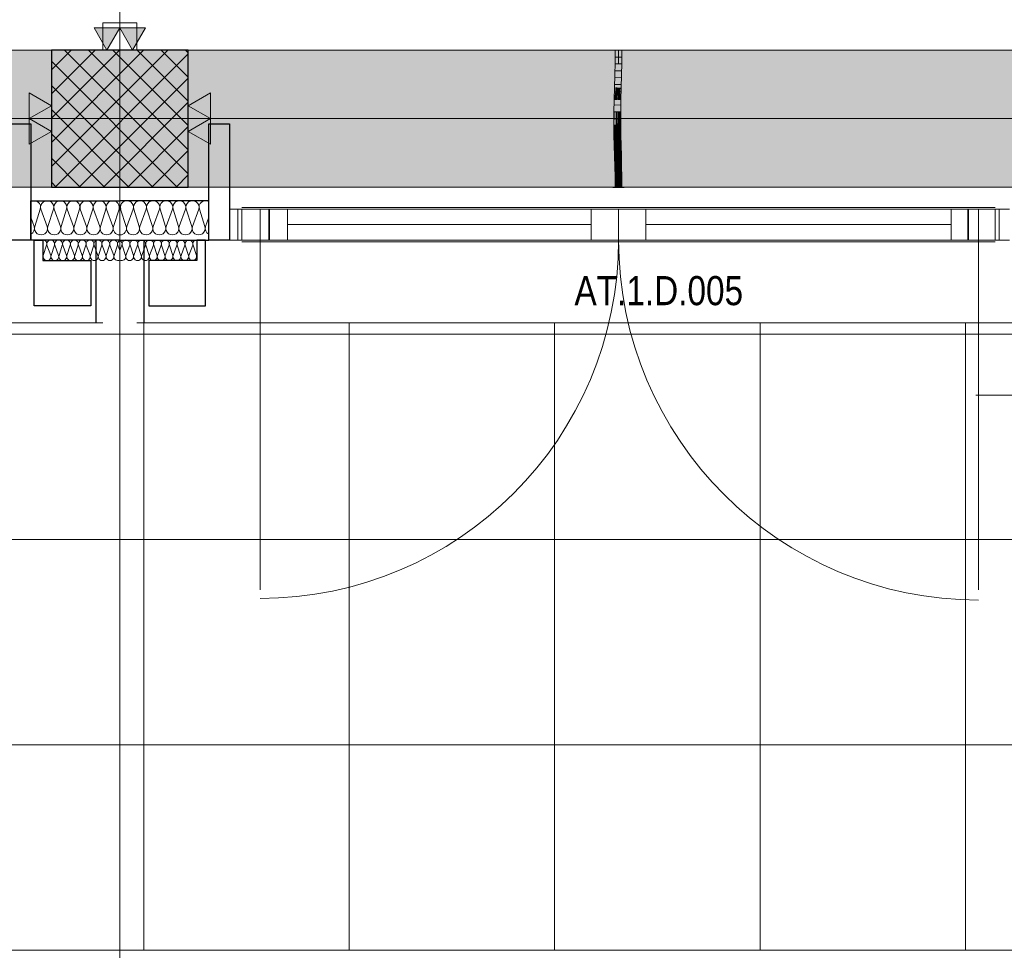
# Model space of a CAD drawing. Extents: x -420 to 300, y 62 to 1162.
# Tile 13 of 130: x -156 to -99, y 336 to 390. Entities that reach past the tile are written whole.
import ezdxf
from ezdxf.lldxf.tags import DXFTag

# ---------------------------------------------------------------- set-up
doc = ezdxf.new("R2010")
doc.units = 0
doc.layers.get('0').update_dxf_attribs({"lineweight": 35})
for name, color, linetype, lineweight, true_color in [('30 -33 Aussenwände- 3 Aussenstützen', 7, 'Continuous', 50, 0x0000dd), ('30 -33 Aussenwände- 7 Fassade_ Elemente', 7, 'Continuous', 9, 0x00aacc), ('30 -35 Decken- 1 Konstruktion-Träger- Stahlbeton', 7, 'grob-A06G9F4K8I', 13, 0x33aa00), ('30 -38 konstruktive Einbauten-Mobile Trennwand', 7, 'Continuous', 9, 0x944cff), ('70 -72 Beschriftung- 1 Beschriftung allgemein', 7, 'Continuous', 9, 0xff6633), ('70 -72 Beschriftung- 2 Beschriftung Bauteile', 7, 'Continuous', 9, 0x9999ff), ('E_Leerrohr 20', 7, 'Continuous', 13, 0xcc0099), ('E_Leerrohr 20-Shading', 7, 'Continuous', 13, 0xcc0099)]:
    doc.layers.add(name, color=color, linetype=linetype, lineweight=lineweight, true_color=true_color)
for name, color, linetype, lineweight in [('60- 61 allgemeine Ausstattung- 4 Terrassen', 7, 'Continuous', 9), ('70 -71 Achsen- 1 Gebäudeachsen', 7, 'STRICHPUNKT2-A06G9F4J8I', 18), ('Keine-1', 7, 'Continuous', 15)]:
    doc.layers.add(name, color=color, linetype=linetype, lineweight=lineweight)
doc.layers.add('iwb_Schraffur_Unterzug', color=7, linetype='Continuous', lineweight=5, true_color=0xffffcc, plot=False)
doc.styles.get("Standard").update_dxf_attribs({"font": 'ARIALN.TTF'})
tags = doc.linetypes.add('grob-A06G9F4K8I', pattern=[14, 3, -8, 3]).pattern_tags.tags
tags[8:9] = [DXFTag(74, 4), DXFTag(75, 0), DXFTag(340, '0'), DXFTag(46, 0.0), DXFTag(50, 0.0), DXFTag(44, 0.0), DXFTag(45, 0.0)]
tags[6:7] = [DXFTag(74, 4), DXFTag(75, 0), DXFTag(340, '0'), DXFTag(46, 0.0), DXFTag(50, 0.0), DXFTag(44, 0.0), DXFTag(45, 0.0)]
tags[4:5] = [DXFTag(74, 4), DXFTag(75, 0), DXFTag(340, '0'), DXFTag(46, 0.0), DXFTag(50, 0.0), DXFTag(44, 0.0), DXFTag(45, 0.0)]
tags = doc.linetypes.add('STRICHPUNKT2', pattern=[12.7, 6.35, -3.175, 0, -3.175]).pattern_tags.tags
tags[10:11] = [DXFTag(74, 4), DXFTag(75, 0), DXFTag(340, '0'), DXFTag(46, 0.0), DXFTag(50, 0.0), DXFTag(44, 0.0), DXFTag(45, 0.0)]
tags[8:9] = [DXFTag(74, 4), DXFTag(75, 0), DXFTag(340, '0'), DXFTag(46, 0.0), DXFTag(50, 0.0), DXFTag(44, 0.0), DXFTag(45, 0.0)]
tags[6:7] = [DXFTag(74, 4), DXFTag(75, 0), DXFTag(340, '0'), DXFTag(46, 0.0), DXFTag(50, 0.0), DXFTag(44, 0.0), DXFTag(45, 0.0)]
tags[4:5] = [DXFTag(74, 4), DXFTag(75, 0), DXFTag(340, '0'), DXFTag(46, 0.0), DXFTag(50, 0.0), DXFTag(44, 0.0), DXFTag(45, 0.0)]
tags = doc.linetypes.add('STRICHPUNKT2-A06G9F4J8I', pattern=[12.7, 6.35, -3.175, 0, -3.175]).pattern_tags.tags
tags[10:11] = [DXFTag(74, 4), DXFTag(75, 0), DXFTag(340, '0'), DXFTag(46, 0.0), DXFTag(50, 0.0), DXFTag(44, 0.0), DXFTag(45, 0.0)]
tags[8:9] = [DXFTag(74, 4), DXFTag(75, 0), DXFTag(340, '0'), DXFTag(46, 0.0), DXFTag(50, 0.0), DXFTag(44, 0.0), DXFTag(45, 0.0)]
tags[6:7] = [DXFTag(74, 4), DXFTag(75, 0), DXFTag(340, '0'), DXFTag(46, 0.0), DXFTag(50, 0.0), DXFTag(44, 0.0), DXFTag(45, 0.0)]
tags[4:5] = [DXFTag(74, 4), DXFTag(75, 0), DXFTag(340, '0'), DXFTag(46, 0.0), DXFTag(50, 0.0), DXFTag(44, 0.0), DXFTag(45, 0.0)]

# ---------------------------------------------------------------- blocks, each defined once
blk = doc.blocks.new('Shading-A06G9EZN8I', base_point=(-121.025, 385.538))
at = {"layer": 'E_Leerrohr 20-Shading', "color": 223, "true_color": 0xc67fb4}
for points in [[(-121.306, 388.441), (-121.364, 388.441), (-121.312, 387.719), (-121.371, 387.72)], [(-121.009, 388.441), (-121.023, 388.441), (-121.017, 387.714), (-121.029, 387.714)], [(-120.975, 387.714), (-120.964, 388.441), (-121.017, 387.714), (-121.009, 388.441)], [(-120.971, 387.714), (-120.964, 388.441), (-120.975, 387.714)], [(-121.312, 387.719), (-121.371, 387.72), (-121.329, 386.995), (-121.386, 386.997)], [(-121.327, 386.995), (-121.312, 387.719), (-121.329, 386.995)], [(-121.017, 387.714), (-121.029, 387.714), (-121.037, 386.988), (-121.045, 386.988)], [(-121.037, 386.988), (-121.021, 386.988), (-121.017, 387.714), (-120.999, 387.714)], [(-121.021, 386.988), (-121.001, 386.987), (-120.999, 387.714), (-120.975, 387.714)], [(-120.986, 386.987), (-120.971, 387.714), (-121.001, 386.987), (-120.975, 387.714)], [(-121.329, 386.995), (-121.386, 386.997), (-121.352, 386.271), (-121.406, 386.272)], [(-121.352, 386.271), (-121.348, 386.271), (-121.329, 386.995), (-121.327, 386.995)], [(-121.348, 386.271), (-121.347, 386.271), (-121.327, 386.995)], [(-121.037, 386.988), (-121.045, 386.988), (-121.062, 386.263), (-121.064, 386.263)], [(-121.037, 386.988), (-121.062, 386.263), (-121.036, 386.988), (-121.059, 386.263)], [(-121.059, 386.263), (-121.048, 386.263), (-121.036, 386.988), (-121.021, 386.988)], [(-121.048, 386.263), (-121.035, 386.262), (-121.021, 386.988), (-121.001, 386.987)], [(-121.006, 386.262), (-120.986, 386.987), (-121.035, 386.262), (-121.001, 386.987)], [(-121.425, 385.547), (-121.36, 385.996), (-121.406, 386.272), (-121.352, 386.271)], [(-121.375, 385.546), (-121.37, 385.676), (-121.425, 385.547), (-121.36, 385.996)], [(-121.366, 385.545), (-121.353, 386.045), (-121.375, 385.546)], [(-121.36, 385.996), (-121.37, 385.676), (-121.354, 386.035), (-121.356, 385.981)], [(-121.352, 386.271), (-121.36, 385.996), (-121.348, 386.271), (-121.354, 386.035)], [(-121.356, 385.981), (-121.353, 386.045), (-121.354, 386.035)], [(-121.354, 386.035), (-121.353, 386.045), (-121.348, 386.271), (-121.347, 386.271)], [(-121.071, 386.001), (-121.083, 385.539), (-121.07, 385.892), (-121.081, 385.539)], [(-121.062, 386.263), (-121.071, 386.001), (-121.059, 386.263), (-121.07, 385.892)], [(-121.062, 386.263), (-121.064, 386.263), (-121.071, 386.001)], [(-121.07, 385.892), (-121.069, 385.696), (-121.059, 386.263), (-121.048, 386.263)], [(-121.069, 385.696), (-121.067, 385.539), (-121.048, 386.263), (-121.035, 386.262)], [(-121.025, 385.538), (-121.006, 386.262), (-121.067, 385.539), (-121.035, 386.262)], [(-121.375, 385.546), (-121.425, 385.547), (-121.399, 384.819), (-121.438, 384.82)], [(-121.38, 384.819), (-121.366, 385.545), (-121.399, 384.819), (-121.375, 385.546)], [(-121.094, 384.816), (-121.074, 385.539), (-121.097, 384.816), (-121.081, 385.539)], [(-121.081, 385.539), (-121.083, 385.539), (-121.097, 384.816)], [(-121.091, 384.816), (-121.067, 385.539), (-121.094, 384.816), (-121.074, 385.539)], [(-121.089, 384.816), (-121.067, 385.539), (-121.08, 385.144)], [(-121.089, 384.816), (-121.038, 384.815), (-121.067, 385.539), (-121.025, 385.538)], [(-121.081, 385.539), (-121.074, 385.539), (-121.07, 385.892), (-121.069, 385.696)], [(-121.074, 385.539), (-121.067, 385.539), (-121.069, 385.696)], [(-121.401, 384.458), (-121.399, 384.819), (-121.44, 384.459), (-121.438, 384.82)], [(-121.383, 384.092), (-121.38, 384.819), (-121.404, 384.092), (-121.399, 384.819)], [(-121.093, 384.453), (-121.091, 384.816), (-121.098, 384.453), (-121.094, 384.816)], [(-121.098, 384.453), (-121.094, 384.816), (-121.098, 384.453), (-121.097, 384.816)], [(-121.093, 384.453), (-121.04, 384.452), (-121.089, 384.816), (-121.038, 384.815)], [(-121.093, 384.453), (-121.089, 384.816), (-121.093, 384.526)], [(-121.089, 384.816), (-121.091, 384.816), (-121.093, 384.526)], [(-121.091, 384.816), (-121.089, 384.816), (-121.08, 385.144)], [(-121.404, 384.092), (-121.401, 384.458), (-121.441, 384.092), (-121.44, 384.459)], [(-121.1, 384.093), (-121.098, 384.093), (-121.099, 384.29), (-121.097, 384.153)], [(-121.098, 384.453), (-121.099, 384.29), (-121.093, 384.453), (-121.097, 384.153)], [(-121.099, 384.29), (-121.098, 384.453), (-121.098, 384.453)], [(-121.096, 384.093), (-121.041, 384.093), (-121.093, 384.453), (-121.04, 384.452)], [(-121.404, 384.092), (-121.441, 384.092), (-121.391, 383.481), (-121.434, 383.48)], [(-121.375, 383.482), (-121.383, 384.092), (-121.391, 383.481), (-121.404, 384.092)], [(-121.098, 384.093), (-121.096, 384.093), (-121.097, 384.153)], [(-121.083, 383.487), (-121.096, 384.093), (-121.092, 383.487), (-121.098, 384.093)], [(-121.034, 383.488), (-121.041, 384.093), (-121.083, 383.487), (-121.096, 384.093)], [(-121.391, 383.481), (-121.434, 383.48), (-121.365, 382.872), (-121.419, 382.87)], [(-121.36, 382.872), (-121.375, 383.482), (-121.365, 382.872), (-121.391, 383.481)], [(-121.083, 383.487), (-121.092, 383.487), (-121.057, 382.88), (-121.077, 382.88)], [(-121.019, 382.881), (-121.034, 383.488), (-121.057, 382.88), (-121.083, 383.487)], [(-121.419, 382.87), (-121.397, 382.703), (-121.365, 382.872), (-121.357, 382.703)], [(-121.397, 382.703), (-121.419, 382.87), (-121.414, 382.702)], [(-121.4, 382.261), (-121.342, 382.263), (-121.414, 382.702), (-121.397, 382.703)], [(-121.397, 382.703), (-121.342, 382.263), (-121.357, 382.703), (-121.353, 382.633)], [(-121.353, 382.633), (-121.36, 382.872), (-121.365, 382.872)], [(-121.048, 382.705), (-121.057, 382.88), (-121.072, 382.705), (-121.077, 382.88)], [(-121.026, 382.272), (-121.048, 382.705), (-121.059, 382.271), (-121.072, 382.705)], [(-121.014, 382.706), (-121.019, 382.881), (-121.048, 382.705), (-121.057, 382.88)], [(-121.026, 382.272), (-121.001, 382.273), (-121.048, 382.705), (-121.014, 382.706)], [(-121.342, 382.263), (-121.4, 382.261), (-121.324, 381.655), (-121.383, 381.654)], [(-121.026, 382.272), (-121.059, 382.271), (-120.996, 381.663), (-121.042, 381.662)], [(-120.983, 381.664), (-121.001, 382.273), (-120.996, 381.663), (-121.026, 382.272)], [(-121.324, 381.655), (-121.383, 381.654), (-121.312, 381.048), (-121.37, 381.047)], [(-121.311, 381.048), (-121.324, 381.655), (-121.312, 381.048), (-121.324, 381.655)], [(-120.996, 381.663), (-121.042, 381.662), (-120.973, 381.053), (-121.028, 381.052)], [(-120.97, 381.053), (-120.983, 381.664), (-120.973, 381.053), (-120.996, 381.663)], [(-121.312, 381.048), (-121.37, 381.047), (-121.31, 380.441), (-121.364, 380.441)], [(-121.306, 380.441), (-121.311, 381.048), (-121.31, 380.441), (-121.312, 381.048)], [(-120.964, 380.441), (-120.973, 381.053), (-121.023, 380.441), (-121.028, 381.052)], [(-120.964, 380.441), (-120.97, 381.053), (-120.973, 381.053)]]:
    blk.add_solid(points, dxfattribs=at)
at = {"layer": 'E_Leerrohr 20-Shading', "color": 231, "true_color": 0xe17fc9}
for points in [[(-121.199, 388.441), (-121.306, 388.441), (-121.199, 387.717), (-121.312, 387.719)], [(-121.171, 387.717), (-121.164, 388.441), (-121.199, 387.717), (-121.199, 388.441)], [(-121.164, 388.441), (-121.171, 387.717), (-121.166, 387.716)], [(-121.166, 387.716), (-121.16, 387.716), (-121.164, 388.441)], [(-121.16, 387.716), (-121.029, 387.714), (-121.164, 388.441), (-121.023, 388.441)], [(-121.267, 387.718), (-121.312, 387.719), (-121.264, 386.994), (-121.327, 386.995)], [(-121.204, 386.992), (-121.199, 387.717), (-121.264, 386.994), (-121.267, 387.718)], [(-121.186, 386.992), (-121.171, 387.717), (-121.204, 386.992), (-121.199, 387.717)], [(-121.166, 387.716), (-121.171, 387.717), (-121.171, 386.991), (-121.186, 386.992)], [(-121.171, 386.991), (-121.149, 386.991), (-121.166, 387.716), (-121.16, 387.716)], [(-121.149, 386.991), (-121.045, 386.988), (-121.16, 387.716), (-121.029, 387.714)], [(-121.264, 386.994), (-121.327, 386.995), (-121.263, 386.268), (-121.347, 386.271)], [(-121.263, 386.268), (-121.219, 386.267), (-121.264, 386.994), (-121.207, 386.992)], [(-121.219, 386.267), (-121.21, 386.267), (-121.207, 386.992), (-121.204, 386.992)], [(-121.206, 386.267), (-121.186, 386.992), (-121.21, 386.267), (-121.204, 386.992)], [(-121.171, 386.991), (-121.186, 386.992), (-121.176, 386.266), (-121.206, 386.267)], [(-121.176, 386.266), (-121.135, 386.265), (-121.171, 386.991), (-121.149, 386.991)], [(-121.135, 386.265), (-121.064, 386.263), (-121.149, 386.991), (-121.045, 386.988)], [(-121.353, 386.045), (-121.366, 385.545), (-121.344, 385.545)], [(-121.347, 386.271), (-121.353, 386.045), (-121.263, 386.268), (-121.263, 386.186)], [(-121.263, 386.186), (-121.353, 386.045), (-121.262, 385.687)], [(-121.344, 385.545), (-121.261, 385.543), (-121.353, 386.045), (-121.262, 385.687)], [(-121.263, 386.268), (-121.263, 386.186), (-121.219, 386.267), (-121.219, 386.253)], [(-121.219, 386.253), (-121.263, 386.186), (-121.23, 385.561), (-121.262, 385.687)], [(-121.225, 385.542), (-121.21, 386.267), (-121.23, 385.561), (-121.219, 386.253)], [(-121.21, 386.267), (-121.225, 385.542), (-121.213, 386.003)], [(-121.213, 386.003), (-121.225, 385.542), (-121.21, 386.003), (-121.221, 385.542)], [(-121.221, 385.542), (-121.207, 385.542), (-121.21, 386.003), (-121.199, 386.003)], [(-121.219, 386.253), (-121.21, 386.267), (-121.219, 386.267)], [(-121.213, 386.003), (-121.206, 386.267), (-121.21, 386.267)], [(-121.179, 386.002), (-121.176, 386.266), (-121.213, 386.003), (-121.206, 386.267)], [(-121.207, 385.542), (-121.182, 385.541), (-121.199, 386.003), (-121.179, 386.002)], [(-121.179, 386.002), (-121.182, 385.541), (-121.13, 386.002), (-121.122, 385.54)], [(-121.176, 386.266), (-121.179, 386.002), (-121.135, 386.265), (-121.13, 386.002)], [(-121.135, 386.265), (-121.13, 386.002), (-121.064, 386.263), (-121.071, 386.001)], [(-121.13, 386.002), (-121.122, 385.54), (-121.071, 386.001), (-121.083, 385.539)], [(-121.344, 385.545), (-121.366, 385.545), (-121.334, 384.818), (-121.38, 384.819)], [(-121.334, 384.818), (-121.257, 384.818), (-121.344, 385.545), (-121.261, 385.543)], [(-121.262, 385.687), (-121.261, 385.543), (-121.23, 385.561), (-121.23, 385.542)], [(-121.261, 385.543), (-121.257, 384.818), (-121.23, 385.542), (-121.238, 384.817)], [(-121.238, 384.817), (-121.225, 385.542), (-121.23, 385.542)], [(-121.221, 385.542), (-121.225, 385.542), (-121.235, 384.817), (-121.238, 384.817)], [(-121.217, 384.817), (-121.207, 385.542), (-121.235, 384.817), (-121.221, 385.542)], [(-121.23, 385.542), (-121.225, 385.542), (-121.23, 385.561)], [(-121.186, 384.817), (-121.182, 385.541), (-121.217, 384.817), (-121.207, 385.542)], [(-121.186, 384.817), (-121.112, 384.816), (-121.182, 385.541), (-121.122, 385.54)], [(-121.122, 385.54), (-121.112, 384.816), (-121.084, 385.539), (-121.105, 384.816)], [(-121.105, 384.816), (-121.097, 384.816), (-121.084, 385.539), (-121.083, 385.539)], [(-121.334, 384.818), (-121.38, 384.819), (-121.332, 384.092), (-121.383, 384.092)], [(-121.334, 384.818), (-121.333, 384.457), (-121.257, 384.818), (-121.253, 384.456)], [(-121.257, 384.818), (-121.253, 384.456), (-121.238, 384.817), (-121.24, 384.456)], [(-121.222, 384.093), (-121.217, 384.817), (-121.24, 384.456), (-121.235, 384.817)], [(-121.235, 384.817), (-121.238, 384.817), (-121.24, 384.456)], [(-121.187, 384.29), (-121.186, 384.817), (-121.22, 384.289), (-121.217, 384.817)], [(-121.186, 384.817), (-121.187, 384.29), (-121.112, 384.816), (-121.111, 384.29)], [(-121.097, 384.816), (-121.112, 384.816), (-121.102, 384.29), (-121.111, 384.29)], [(-121.097, 384.816), (-121.102, 384.29), (-121.098, 384.453)], [(-121.333, 384.457), (-121.332, 384.092), (-121.253, 384.456), (-121.248, 384.093)], [(-121.249, 384.456), (-121.253, 384.456), (-121.245, 384.093), (-121.248, 384.093)], [(-121.24, 384.456), (-121.249, 384.456), (-121.241, 384.093), (-121.245, 384.093)], [(-121.222, 384.093), (-121.24, 384.456), (-121.241, 384.093)], [(-121.222, 384.093), (-121.187, 384.093), (-121.22, 384.289), (-121.187, 384.29)], [(-121.111, 384.29), (-121.187, 384.29), (-121.113, 384.093), (-121.187, 384.093)], [(-121.111, 384.29), (-121.113, 384.093), (-121.11, 384.197)], [(-121.102, 384.29), (-121.111, 384.29), (-121.107, 384.093), (-121.11, 384.093)], [(-121.099, 384.29), (-121.102, 384.29), (-121.1, 384.093), (-121.107, 384.093)], [(-121.102, 384.29), (-121.099, 384.29), (-121.098, 384.453)], [(-121.332, 384.092), (-121.383, 384.092), (-121.337, 383.482), (-121.375, 383.482)], [(-121.337, 383.482), (-121.235, 383.484), (-121.332, 384.092), (-121.248, 384.093)], [(-121.248, 384.093), (-121.235, 383.484), (-121.245, 384.093), (-121.234, 383.484)], [(-121.234, 383.484), (-121.241, 384.093), (-121.245, 384.093)], [(-121.222, 384.093), (-121.241, 384.093), (-121.22, 383.484), (-121.234, 383.484)], [(-121.185, 383.485), (-121.187, 384.093), (-121.22, 383.484), (-121.222, 384.093)], [(-121.113, 384.093), (-121.187, 384.093), (-121.116, 383.965)], [(-121.116, 383.965), (-121.187, 384.093), (-121.128, 383.486), (-121.185, 383.485)], [(-121.111, 383.957), (-121.116, 383.965), (-121.124, 383.486), (-121.128, 383.486)], [(-121.124, 383.486), (-121.115, 383.486), (-121.111, 383.957)], [(-121.11, 384.093), (-121.113, 384.093), (-121.111, 383.957), (-121.116, 383.965)], [(-121.1, 384.093), (-121.111, 383.957), (-121.105, 383.487), (-121.115, 383.486)], [(-121.113, 384.093), (-121.11, 384.093), (-121.11, 384.197)], [(-121.11, 384.093), (-121.111, 383.957), (-121.107, 384.093)], [(-121.111, 383.957), (-121.1, 384.093), (-121.107, 384.093)], [(-121.1, 384.093), (-121.105, 383.487), (-121.092, 383.487)], [(-121.337, 383.482), (-121.375, 383.482), (-121.348, 382.872), (-121.36, 382.872)], [(-121.348, 382.872), (-121.219, 382.876), (-121.337, 383.482), (-121.235, 383.484)], [(-121.219, 382.876), (-121.234, 383.484), (-121.235, 383.484)], [(-121.22, 383.484), (-121.234, 383.484), (-121.215, 382.876), (-121.219, 382.876)], [(-121.18, 382.877), (-121.185, 383.485), (-121.215, 382.876), (-121.22, 383.484)], [(-121.185, 383.485), (-121.18, 382.877), (-121.124, 383.486), (-121.143, 382.878)], [(-121.143, 382.878), (-121.126, 382.878), (-121.124, 383.486), (-121.115, 383.486)], [(-121.126, 382.878), (-121.077, 382.88), (-121.115, 383.486), (-121.092, 383.487)], [(-121.348, 382.872), (-121.36, 382.872), (-121.353, 382.633)], [(-121.353, 382.633), (-121.201, 382.267), (-121.352, 382.703), (-121.214, 382.705)], [(-121.201, 382.267), (-121.353, 382.633), (-121.342, 382.263)], [(-121.214, 382.705), (-121.219, 382.876), (-121.352, 382.703), (-121.348, 382.872)], [(-121.215, 382.876), (-121.219, 382.876), (-121.214, 382.705)], [(-121.175, 382.268), (-121.18, 382.877), (-121.214, 382.705), (-121.215, 382.876)], [(-121.175, 382.268), (-121.214, 382.705), (-121.201, 382.267)], [(-121.18, 382.877), (-121.175, 382.268), (-121.143, 382.878), (-121.163, 382.268)], [(-121.163, 382.268), (-121.139, 382.269), (-121.143, 382.878), (-121.126, 382.878)], [(-121.126, 382.878), (-121.139, 382.269), (-121.072, 382.705), (-121.079, 382.271)], [(-121.126, 382.878), (-121.072, 382.705), (-121.077, 382.88)], [(-121.079, 382.271), (-121.059, 382.271), (-121.072, 382.705)], [(-121.201, 382.267), (-121.342, 382.263), (-121.183, 381.659), (-121.324, 381.655)], [(-121.175, 382.268), (-121.201, 382.267), (-121.17, 381.659), (-121.183, 381.659)], [(-121.175, 382.268), (-121.172, 381.957), (-121.163, 382.268)], [(-121.172, 381.957), (-121.139, 382.269), (-121.163, 382.268)], [(-121.172, 381.957), (-121.17, 381.659), (-121.139, 382.269), (-121.151, 381.659)], [(-121.139, 382.269), (-121.151, 381.659), (-121.079, 382.271), (-121.089, 381.661)], [(-121.089, 381.661), (-121.042, 381.662), (-121.079, 382.271), (-121.059, 382.271)], [(-121.315, 381.655), (-121.324, 381.655), (-121.311, 381.048)], [(-121.17, 381.05), (-121.183, 381.659), (-121.311, 381.048), (-121.315, 381.655)], [(-121.17, 381.659), (-121.183, 381.659), (-121.166, 381.05), (-121.17, 381.05)], [(-121.166, 381.05), (-121.161, 381.05), (-121.17, 381.659), (-121.151, 381.659)], [(-121.151, 381.659), (-121.161, 381.05), (-121.089, 381.661), (-121.098, 381.051)], [(-121.098, 381.051), (-121.028, 381.052), (-121.089, 381.661), (-121.042, 381.662)], [(-121.17, 381.05), (-121.311, 381.048), (-121.164, 380.441), (-121.306, 380.441)], [(-121.166, 381.05), (-121.17, 381.05), (-121.164, 380.441)], [(-121.164, 380.441), (-121.161, 381.05), (-121.166, 381.05)], [(-121.164, 380.441), (-121.023, 380.441), (-121.161, 381.05), (-121.028, 381.052)]]:
    blk.add_solid(points, dxfattribs=at)
blk = doc.blocks.new('Shading-A06G9EZV8I', base_point=(-120.964, 381.229))
at = {"layer": 'E_Leerrohr 20-Shading', "color": 213, "true_color": 0xd67fc0}
for points in [[(-121.164, 381.229), (-121.364, 381.229), (-121.164, 380.441), (-121.364, 380.441)], [(-120.964, 381.229), (-121.164, 381.229), (-120.964, 380.441), (-121.164, 380.441)], [(-121.164, 380.441), (-121.494, 380.441), (-121.164, 380.429), (-121.494, 380.429)], [(-120.834, 380.441), (-121.164, 380.441), (-120.834, 380.429), (-121.164, 380.429)]]:
    blk.add_solid(points, dxfattribs=at)
blk = doc.blocks.new('Shading-A06G9EZX8I', base_point=(-121.164, 387.653))
at = {"layer": 'E_Leerrohr 20-Shading', "color": 213, "true_color": 0xd67fc0}
for points in [[(-121.494, 388.441), (-121.164, 388.441), (-121.494, 388.453), (-121.164, 388.453)], [(-121.364, 387.653), (-121.164, 387.653), (-121.364, 388.441), (-121.164, 388.441)], [(-121.164, 388.441), (-120.834, 388.441), (-121.164, 388.453), (-120.834, 388.453)], [(-121.164, 387.653), (-120.964, 387.653), (-121.164, 388.441), (-120.964, 388.441)]]:
    blk.add_solid(points, dxfattribs=at)
blk = doc.blocks.new('Referenz-A06G9F4L8I')
at = {"layer": '30 -33 Aussenwände- 3 Aussenstützen', "color": 0, "lineweight": 9}
for p, q in [((-154.298, 387.306), (-153.15, 388.453)), ((-154.298, 385.892), (-151.736, 388.453)), ((-154.298, 384.478), (-150.322, 388.453)), ((-154.298, 383.063), (-148.908, 388.453)), ((-154.298, 381.649), (-147.493, 388.453)), ((-154.079, 380.453), (-146.298, 388.235)), ((-153.534, 388.453), (-146.298, 381.217)), ((-152.12, 388.453), (-146.298, 382.631)), ((-150.705, 388.453), (-146.298, 384.046)), ((-149.291, 388.453), (-146.298, 385.46)), ((-147.877, 388.453), (-146.298, 386.874)), ((-146.463, 388.453), (-146.298, 388.288)), ((-154.298, 387.803), (-146.948, 380.453)), ((-152.665, 380.453), (-146.298, 386.821)), ((-154.298, 386.389), (-148.362, 380.453)), ((-151.251, 380.453), (-146.298, 385.406)), ((-150.298, 385.453), (-150.298, 383.453)), ((-154.298, 384.975), (-149.777, 380.453)), ((-151.298, 384.453), (-149.298, 384.453)), ((-149.837, 380.453), (-146.298, 383.992)), ((-154.298, 383.56), (-151.191, 380.453)), ((-148.422, 380.453), (-146.298, 382.578)), ((-154.298, 382.146), (-152.605, 380.453)), ((-147.008, 380.453), (-146.298, 381.164)), ((-154.298, 380.732), (-154.019, 380.453))]:
    blk.add_line(p, q, dxfattribs=at)
at = {"layer": '30 -33 Aussenwände- 3 Aussenstützen', "color": 0, "linetype": 'Continuous', "lineweight": -2, "ltscale": 0.25}
for p, q in [((-146.298, 388.453), (-154.298, 388.453)), ((-154.298, 388.453), (-154.298, 380.453)), ((-146.298, 380.453), (-146.298, 388.453)), ((-154.298, 380.453), (-146.298, 380.453))]:
    blk.add_line(p, q, dxfattribs=at)
at = {"layer": '30 -33 Aussenwände- 7 Fassade_ Elemente', "color": 0, "linetype": 'Continuous', "ltscale": 0.13}
for p, q in [((-150.298, 383.453), (-150.298, 385.453)), ((-151.298, 384.453), (-149.298, 384.453)), ((-155.264, 378.153), (-154.942, 379.153)), ((-154.905, 379.153), (-154.535, 378.153)), ((-154.498, 378.153), (-154.176, 379.153)), ((-154.139, 379.153), (-153.769, 378.153)), ((-153.732, 378.153), (-153.41, 379.153)), ((-153.373, 379.153), (-153.003, 378.153)), ((-152.965, 378.153), (-152.644, 379.153)), ((-152.607, 379.153), (-152.237, 378.153)), ((-152.199, 378.153), (-151.878, 379.153)), ((-151.841, 379.153), (-151.471, 378.153)), ((-151.433, 378.153), (-151.112, 379.153)), ((-151.075, 379.153), (-150.705, 378.153)), ((-150.667, 378.153), (-150.346, 379.153)), ((-149.928, 378.153), (-150.25, 379.153)), ((-149.521, 379.153), (-149.891, 378.153)), ((-149.162, 378.153), (-149.483, 379.153)), ((-148.755, 379.153), (-149.125, 378.153)), ((-148.396, 378.153), (-148.717, 379.153)), ((-147.989, 379.153), (-148.359, 378.153)), ((-147.63, 378.153), (-147.951, 379.153)), ((-147.223, 379.153), (-147.592, 378.153)), ((-146.864, 378.153), (-147.185, 379.153)), ((-146.457, 379.153), (-146.826, 378.153)), ((-146.098, 378.153), (-146.419, 379.153)), ((-145.691, 379.153), (-146.06, 378.153)), ((-145.332, 378.153), (-145.653, 379.153)), ((-143.164, 377.353), (-143.164, 379.153)), ((-143.164, 379.153), (-141.564, 379.153)), ((-141.598, 379.153), (-141.598, 377.353)), ((-121.164, 379.153), (-141.598, 379.153)), ((-141.564, 379.153), (-141.564, 377.353)), ((-121.164, 379.153), (-100.731, 379.153)), ((-121.164, 377.353), (-121.164, 379.153)), ((-100.764, 379.153), (-99.164, 379.153)), ((-100.764, 377.353), (-100.764, 379.153)), ((-100.731, 379.153), (-100.731, 377.353)), ((-99.164, 379.153), (-99.164, 377.353)), ((-155.301, 378.153), (-155.498, 378.685)), ((-145.294, 378.153), (-145.098, 378.685)), ((-141.564, 377.353), (-143.164, 377.353)), ((-141.598, 377.353), (-121.164, 377.353)), ((-100.731, 377.353), (-121.164, 377.353)), ((-99.164, 377.353), (-100.764, 377.353)), ((-154.576, 377.053), (-154.768, 376.453)), ((-154.331, 376.453), (-154.553, 377.053)), ((-154.116, 377.054), (-154.309, 376.453)), ((-153.871, 376.454), (-154.094, 377.054)), ((-153.657, 377.054), (-153.849, 376.454)), ((-153.412, 376.454), (-153.634, 377.054)), ((-153.197, 377.054), (-153.389, 376.454)), ((-152.952, 376.455), (-153.174, 377.054)), ((-152.737, 377.055), (-152.93, 376.455)), ((-152.493, 376.455), (-152.715, 377.055)), ((-152.278, 377.055), (-152.47, 376.455)), ((-152.033, 376.455), (-152.255, 377.055)), ((-151.818, 377.055), (-152.01, 376.455)), ((-151.573, 376.456), (-151.796, 377.055)), ((-151.358, 377.056), (-151.551, 376.456)), ((-151.114, 376.456), (-151.336, 377.056)), ((-150.899, 377.056), (-151.091, 376.456)), ((-150.654, 376.456), (-150.876, 377.056)), ((-150.439, 377.056), (-150.632, 376.456)), ((-150.417, 377.056), (-150.297, 376.735)), ((-150.179, 377.056), (-150.298, 376.735)), ((-150.156, 377.056), (-149.964, 376.456)), ((-149.941, 376.456), (-149.719, 377.056)), ((-149.697, 377.056), (-149.504, 376.456)), ((-149.482, 376.456), (-149.259, 377.056)), ((-149.237, 377.056), (-149.045, 376.456)), ((-149.022, 376.456), (-148.8, 377.055)), ((-148.777, 377.055), (-148.585, 376.455)), ((-148.562, 376.455), (-148.34, 377.055)), ((-148.318, 377.055), (-148.125, 376.455)), ((-148.103, 376.455), (-147.881, 377.055)), ((-147.858, 377.055), (-147.666, 376.455)), ((-147.643, 376.455), (-147.421, 377.054)), ((-147.398, 377.054), (-147.206, 376.454)), ((-147.184, 376.454), (-146.961, 377.054)), ((-146.939, 377.054), (-146.746, 376.454)), ((-146.724, 376.454), (-146.502, 377.054)), ((-146.479, 377.054), (-146.287, 376.453)), ((-146.264, 376.453), (-146.042, 377.053)), ((-146.02, 377.053), (-145.827, 376.453))]:
    blk.add_line(p, q, dxfattribs=at)
at = {"layer": '30 -33 Aussenwände- 7 Fassade_ Elemente', "color": 0, "linetype": 'Continuous', "lineweight": -2, "ltscale": 0.25}
for p, q in [((-156.698, 384.153), (-155.498, 384.153)), ((-155.498, 384.153), (-155.498, 377.353)), ((-145.098, 377.353), (-145.098, 384.153)), ((-145.098, 384.153), (-143.898, 384.153)), ((-143.898, 384.153), (-143.898, 377.353)), ((-155.498, 377.353), (-155.498, 379.654)), ((-155.498, 379.654), (-150.298, 379.654)), ((-145.098, 379.654), (-150.298, 379.654)), ((-145.098, 377.353), (-145.098, 379.654)), ((-155.498, 377.353), (-156.698, 377.353)), ((-150.298, 377.353), (-155.498, 377.353)), ((-155.298, 377.353), (-154.798, 377.353)), ((-155.298, 373.513), (-155.298, 377.353)), ((-154.798, 377.353), (-154.798, 376.153)), ((-151.698, 377.353), (-151.698, 372.513)), ((-150.298, 377.353), (-145.098, 377.353)), ((-148.898, 377.353), (-148.898, 372.513)), ((-145.298, 377.353), (-145.798, 377.353)), ((-145.798, 377.353), (-145.798, 376.153)), ((-145.298, 373.513), (-145.298, 377.353)), ((-143.898, 377.353), (-145.098, 377.353)), ((-154.798, 376.153), (-151.998, 376.153)), ((-151.998, 376.153), (-151.998, 373.513)), ((-148.598, 376.153), (-148.598, 373.513)), ((-145.798, 376.153), (-148.598, 376.153)), ((-151.998, 373.513), (-155.298, 373.513)), ((-148.598, 373.513), (-145.298, 373.513))]:
    blk.add_line(p, q, dxfattribs=at)
at = {"layer": '30 -33 Aussenwände- 7 Fassade_ Elemente', "color": 0, "linetype": 'Continuous', "lineweight": 18, "ltscale": 0.18}
for p, q in [((-143.898, 379.153), (-142.098, 379.153)), ((-143.898, 377.353), (-143.898, 379.153)), ((-143.398, 379.153), (-98.931, 379.153)), ((-143.398, 377.353), (-143.398, 379.153)), ((-142.098, 379.153), (-140.498, 379.153)), ((-142.098, 377.353), (-142.098, 379.153)), ((-140.498, 379.153), (-140.498, 377.353)), ((-122.764, 379.153), (-121.164, 379.153)), ((-122.764, 377.353), (-122.764, 379.153)), ((-121.164, 379.153), (-121.164, 377.353)), ((-121.164, 379.153), (-119.564, 379.153)), ((-119.564, 379.153), (-119.564, 377.353)), ((-101.731, 379.153), (-100.131, 379.153)), ((-101.731, 377.353), (-101.731, 379.153)), ((-100.131, 377.353), (-100.131, 379.153)), ((-100.131, 379.153), (-98.331, 379.153)), ((-98.931, 379.153), (-98.931, 377.353)), ((-140.498, 378.253), (-122.764, 378.253)), ((-101.731, 378.253), (-119.564, 378.253)), ((-142.098, 377.353), (-143.898, 377.353)), ((-98.931, 377.353), (-143.398, 377.353)), ((-140.498, 377.353), (-142.098, 377.353)), ((-121.164, 377.353), (-122.764, 377.353)), ((-119.564, 377.353), (-121.164, 377.353)), ((-100.131, 377.353), (-101.731, 377.353)), ((-98.331, 377.353), (-100.131, 377.353))]:
    blk.add_line(p, q, dxfattribs=at)
at = {"layer": '30 -33 Aussenwände- 7 Fassade_ Elemente', "color": 0, "linetype": 'grob-A06G9F4K8I', "ltscale": 0.13}
for p, q in [((-143.164, 379.253), (-99.164, 379.253)), ((-142.1, 356.92), (-142.1, 377.353)), ((-141.564, 377.353), (-121.164, 377.353)), ((-100.764, 377.353), (-121.164, 377.353)), ((-100.131, 356.92), (-100.131, 377.353)), ((-143.164, 377.253), (-99.164, 377.253)), ((-301.298, 372.513), (-151.298, 372.513)), ((-149.298, 372.513), (-63.698, 372.513))]:
    blk.add_line(p, q, dxfattribs=at)
at = {"layer": '30 -33 Aussenwände- 7 Fassade_ Elemente', "color": 0, "linetype": 'Continuous', "ltscale": 0.13}
for centre, major_axis, end_param in [((-155.307, 379.271), (0.364, -0.117), 2.405647), ((-154.54, 379.271), (0.364, -0.117), 3.765224), ((-154.54, 379.271), (0.225, 0.31), 1.255075), ((-153.774, 379.271), (0.364, -0.117), 3.765224), ((-153.774, 379.271), (0.225, 0.31), 1.255075), ((-153.008, 379.271), (0.364, -0.117), 3.765224), ((-152.242, 379.271), (0.364, -0.117), 3.765224), ((-151.476, 379.271), (0.364, -0.117), 3.765224), ((-150.71, 379.271), (0.364, -0.117), 3.765224), ((-149.885, 379.271), (0.364, -0.117), 3.765224), ((-149.119, 379.271), (0.364, -0.117), 3.765224), ((-148.353, 379.271), (0.364, -0.117), 3.765224), ((-147.587, 379.271), (0.364, -0.117), 3.765224), ((-146.821, 379.271), (0.364, -0.117), 3.765224), ((-146.821, 379.271), (0.225, 0.31), 1.255075), ((-146.055, 379.271), (0.364, -0.117), 3.765224), ((-146.055, 379.271), (0.225, 0.31), 1.255075), ((-145.289, 379.271), (0.191, 0.332), 2.405647), ((-154.54, 379.271), (-0.225, 0.31), 1.255075), ((-154.54, 379.271), (0.364, -0.117), 1.255075), ((-153.774, 379.271), (-0.225, 0.31), 1.255075), ((-153.774, 379.271), (0.364, -0.117), 1.255075), ((-146.821, 379.271), (-0.225, 0.31), 1.255075), ((-146.821, 379.271), (0.364, -0.117), 1.255075), ((-146.055, 379.271), (-0.225, 0.31), 1.255075), ((-146.055, 379.271), (0.364, -0.117), 1.255075), ((-155.665, 378.036), (0.168, -0.344), 1.428714), ((-154.899, 378.036), (-0.364, 0.117), 1.254884), ((-154.899, 378.036), (0.225, -0.31), 1.254884), ((-154.133, 378.036), (-0.364, 0.117), 1.254884), ((-154.133, 378.036), (-0.364, 0.117), 3.764652), ((-154.133, 378.036), (0.225, -0.31), 1.254884), ((-153.367, 378.036), (-0.364, 0.117), 1.254884), ((-153.367, 378.036), (-0.364, 0.117), 3.764652), ((-153.367, 378.036), (0.225, -0.31), 1.254884), ((-152.601, 378.036), (-0.364, 0.117), 3.764652), ((-151.835, 378.036), (-0.364, 0.117), 3.764652), ((-151.069, 378.036), (-0.364, 0.117), 3.764652), ((-150.303, 378.036), (-0.364, 0.117), 1.896254), ((-150.292, 378.036), (-0.005, -0.383), 1.896254), ((-149.526, 378.036), (-0.364, 0.117), 3.764652), ((-148.76, 378.036), (-0.364, 0.117), 3.764652), ((-147.994, 378.036), (-0.364, 0.117), 3.764652), ((-147.228, 378.036), (-0.364, 0.117), 3.764652), ((-147.228, 378.036), (-0.364, 0.117), 1.254884), ((-147.228, 378.036), (0.225, -0.31), 1.254884), ((-146.462, 378.036), (-0.364, 0.117), 1.254884), ((-146.462, 378.036), (-0.364, 0.117), 3.764652), ((-146.462, 378.036), (0.225, -0.31), 1.254884), ((-145.696, 378.036), (-0.364, 0.117), 1.254884), ((-145.696, 378.036), (0.225, -0.31), 1.254884), ((-144.93, 378.036), (-0.364, 0.117), 1.428714), ((-154.899, 378.036), (-0.225, -0.31), 1.254884), ((-154.795, 377.123), (0.219, -0.07), 1.896254), ((-154.335, 377.124), (0.219, -0.07), 3.764652), ((-154.133, 378.036), (-0.225, -0.31), 1.254884), ((-153.875, 377.124), (0.219, -0.07), 3.764652), ((-153.416, 377.125), (0.219, -0.07), 3.764652), ((-153.367, 378.036), (-0.225, -0.31), 1.254884), ((-152.956, 377.125), (0.219, -0.07), 3.764652), ((-152.496, 377.125), (0.219, -0.07), 3.764652), ((-152.037, 377.126), (0.219, -0.07), 3.764652), ((-151.577, 377.126), (0.219, -0.07), 3.764652), ((-151.577, 377.126), (-0.135, 0.186), 1.254884), ((-151.577, 377.126), (0.135, 0.186), 1.254884), ((-151.577, 377.126), (0.219, -0.07), 1.254884), ((-151.117, 377.126), (0.219, -0.07), 3.764652), ((-151.117, 377.126), (-0.135, 0.186), 1.254884), ((-151.117, 377.126), (0.135, 0.186), 1.254884), ((-151.117, 377.126), (0.219, -0.07), 1.254884), ((-150.658, 377.127), (-0.135, 0.186), 1.254884), ((-150.658, 377.127), (0.135, 0.186), 1.254884), ((-150.658, 377.127), (0.219, -0.07), 1.254884), ((-150.198, 377.127), (-0.1, 0.207), 1.434048), ((-150.397, 377.127), (0.219, -0.071), 1.434048), ((-149.938, 377.127), (-0.135, 0.186), 1.254884), ((-149.938, 377.127), (0.135, 0.186), 1.254884), ((-149.938, 377.127), (0.219, -0.071), 1.254884), ((-149.478, 377.126), (0.219, -0.071), 3.764652), ((-149.478, 377.126), (-0.135, 0.186), 1.254884), ((-149.478, 377.126), (0.135, 0.186), 1.254884), ((-149.478, 377.126), (0.219, -0.071), 1.254884), ((-149.018, 377.126), (0.219, -0.071), 3.764652), ((-149.018, 377.126), (-0.135, 0.186), 1.254884), ((-149.018, 377.126), (0.135, 0.186), 1.254884), ((-149.018, 377.126), (0.219, -0.071), 1.254884), ((-148.559, 377.126), (0.219, -0.071), 3.764652), ((-148.099, 377.125), (0.219, -0.071), 3.764652), ((-147.639, 377.125), (0.219, -0.071), 3.764652), ((-147.228, 378.036), (-0.225, -0.31), 1.254884), ((-147.18, 377.125), (0.219, -0.071), 3.764652), ((-146.72, 377.124), (0.219, -0.071), 3.764652), ((-146.462, 378.036), (-0.225, -0.31), 1.254884), ((-146.261, 377.124), (0.219, -0.071), 3.764652), ((-145.801, 377.123), (0.003, 0.23), 1.896254), ((-145.696, 378.036), (-0.225, -0.31), 1.254884), ((-154.55, 376.383), (-0.219, 0.07), 3.765224), ((-154.09, 376.383), (-0.219, 0.07), 3.765224), ((-153.63, 376.384), (-0.219, 0.07), 3.765224), ((-153.171, 376.384), (-0.219, 0.07), 3.765224), ((-152.711, 376.384), (-0.219, 0.07), 3.765224), ((-152.251, 376.385), (-0.219, 0.07), 3.765224), ((-151.792, 376.385), (-0.219, 0.07), 3.765224), ((-151.332, 376.385), (-0.219, 0.07), 3.765224), ((-151.332, 376.385), (-0.219, 0.07), 1.255075), ((-151.332, 376.385), (-0.135, -0.186), 1.255075), ((-151.332, 376.385), (0.135, -0.186), 1.255075), ((-150.873, 376.386), (-0.219, 0.07), 3.765224), ((-150.873, 376.386), (-0.219, 0.07), 1.255075), ((-150.873, 376.386), (-0.135, -0.186), 1.255075), ((-150.873, 376.386), (0.135, -0.186), 1.255075), ((-150.413, 376.386), (-0.219, 0.07), 2.411197), ((-150.183, 376.386), (-0.116, -0.198), 2.411197), ((-149.723, 376.386), (-0.219, 0.071), 3.765224), ((-149.723, 376.386), (-0.219, 0.071), 1.255075), ((-149.723, 376.386), (-0.135, -0.186), 1.255075), ((-149.723, 376.386), (0.135, -0.186), 1.255075), ((-149.263, 376.385), (-0.219, 0.071), 1.255075), ((-149.263, 376.385), (-0.219, 0.071), 3.765224), ((-149.263, 376.385), (-0.135, -0.186), 1.255075), ((-149.263, 376.385), (0.135, -0.186), 1.255075), ((-148.804, 376.385), (-0.219, 0.071), 3.765224), ((-148.344, 376.385), (-0.219, 0.071), 3.765224), ((-147.884, 376.384), (-0.219, 0.071), 3.765224), ((-147.425, 376.384), (-0.219, 0.071), 3.765224), ((-146.965, 376.384), (-0.219, 0.071), 3.765224), ((-146.505, 376.383), (-0.219, 0.071), 3.765224), ((-146.046, 376.383), (-0.219, 0.071), 3.765224)]:
    blk.add_ellipse(centre, major_axis=major_axis, ratio=1, start_param=0, end_param=end_param, dxfattribs=at)
at = {"layer": '30 -35 Decken- 1 Konstruktion-Träger- Stahlbeton', "color": 0}
for p, q in [((-298.298, 388.453), (-2.298, 388.453)), ((-298.298, 380.453), (-2.298, 380.453))]:
    blk.add_line(p, q, dxfattribs=at)
at = {"layer": '30 -38 konstruktive Einbauten-Mobile Trennwand', "color": 0, "linetype": 'grob-A06G9F4K8I', "ltscale": 0.13}
blk.add_line((-150.298, 543.853), (-150.298, 390.053), dxfattribs=at)
at = {"layer": '30 -38 konstruktive Einbauten-Mobile Trennwand', "color": 0, "linetype": 'Continuous', "ltscale": 0.13}
for p, q in [((-151.298, 388.453), (-151.298, 390.053)), ((-151.298, 390.053), (-149.298, 390.053)), ((-149.298, 390.053), (-149.298, 388.453)), ((-149.298, 388.453), (-151.298, 388.453))]:
    blk.add_line(p, q, dxfattribs=at)
at = {"layer": '60- 61 allgemeine Ausstattung- 4 Terrassen', "color": 0}
for p, q in [((-148.898, 335.853), (-148.898, 372.513)), ((-136.898, 335.853), (-136.898, 372.513)), ((-124.898, 335.853), (-124.898, 372.513)), ((-112.898, 335.853), (-112.898, 372.513)), ((-100.898, 335.853), (-100.898, 372.513)), ((-307.698, 371.853), (-67.443, 371.853)), ((-307.698, 359.853), (-67.443, 359.853)), ((-307.698, 347.853), (-67.443, 347.853))]:
    blk.add_line(p, q, dxfattribs=at)
at = {"layer": '60- 61 allgemeine Ausstattung- 4 Terrassen', "color": 0, "linetype": 'Continuous', "ltscale": 0.13}
blk.add_line((-67.443, 335.853), (-232.898, 335.853), dxfattribs=at)
at = {"layer": '70 -71 Achsen- 1 Gebäudeachsen', "color": 0, "linetype": 'STRICHPUNKT2-A06G9F4J8I', "ltscale": 0.18}
for p, q in [((-150.298, 1084.393), (-150.298, 84.953)), ((-387.238, 384.453), (76.501, 384.453))]:
    blk.add_line(p, q, dxfattribs=at)
at = {"layer": '70 -72 Beschriftung- 1 Beschriftung allgemein', "color": 0, "linetype": 'Continuous', "ltscale": 0.13}
blk.add_line((-53.291, 368.283), (-100.291, 368.283), dxfattribs=at)
at = {"layer": '70 -72 Beschriftung- 2 Beschriftung Bauteile', "color": 0}
for p, q in [((-151.048, 388.453), (-151.798, 389.752)), ((-151.798, 389.752), (-150.298, 389.752)), ((-150.298, 389.752), (-151.048, 388.453)), ((-149.548, 388.453), (-150.298, 389.752)), ((-150.298, 389.752), (-148.798, 389.752)), ((-148.798, 389.752), (-149.548, 388.453)), ((-155.597, 385.953), (-154.298, 385.203)), ((-155.597, 384.453), (-155.597, 385.953)), ((-146.298, 385.203), (-144.999, 385.953)), ((-144.999, 385.953), (-144.999, 384.453)), ((-154.298, 385.203), (-155.597, 384.453)), ((-144.999, 384.453), (-146.298, 385.203)), ((-155.597, 384.453), (-154.298, 383.703)), ((-155.597, 382.953), (-155.597, 384.453)), ((-146.298, 383.703), (-144.999, 384.453)), ((-144.999, 384.453), (-144.999, 382.953)), ((-154.298, 383.703), (-155.597, 382.953)), ((-144.999, 382.953), (-146.298, 383.703))]:
    blk.add_line(p, q, dxfattribs=at)
at = {"layer": '70 -72 Beschriftung- 2 Beschriftung Bauteile', "color": 0, "lineweight": 0}
for points in [[(-151.048, 388.453), (-151.798, 389.752), (-151.048, 389.752)], [(-151.048, 388.453), (-151.048, 389.752), (-150.298, 389.752)], [(-149.548, 388.453), (-150.298, 389.752), (-149.548, 389.752)], [(-149.548, 388.453), (-149.548, 389.752), (-148.798, 389.752)], [(-155.597, 384.453), (-155.597, 385.953), (-154.298, 385.203)], [(-144.999, 384.453), (-146.298, 385.203), (-144.999, 385.953)], [(-155.597, 382.953), (-155.597, 384.453), (-154.298, 383.703)], [(-144.999, 382.953), (-146.298, 383.703), (-144.999, 384.453)]]:
    blk.add_solid(points, dxfattribs=at)
at = {"layer": 'Keine-1', "color": 0, "linetype": 'grob-A06G9F4K8I', "ltscale": 0.15}
for centre, major_axis in [((-142.1, 377.353), (0, -20.935)), ((-100.131, 377.353), (-21.033, 0))]:
    blk.add_ellipse(centre, major_axis=major_axis, ratio=1, start_param=0, end_param=1.570796, dxfattribs=at)
at = {"layer": '70 -72 Beschriftung- 1 Beschriftung allgemein', "color": 0, "linetype": 'Continuous', "ltscale": 0.13, "insert": (-123.74, 375.249), "char_height": 1.7, "attachment_point": 1}
blk.add_mtext('{\\fArial Narrow;AT.1.D.005}', dxfattribs=at)
blk = doc.blocks.new('Referenz-A06G9F4N8I')
at = {"layer": 'iwb_Schraffur_Unterzug', "linetype": 'Continuous', "ltscale": 0.13}
blk.add_hatch(color=256, dxfattribs=at).paths.add_polyline_path([(-298.298, 384.453), (-298.298, 388.453), (-2.298, 388.453), (-2.298, 380.453), (-298.298, 380.453)])
blk = doc.blocks.new('Flexrohr-A06G9FC78I')
at = {"color": 0, "linetype": 'ByBlock', "lineweight": -2, "ltscale": 0.13}
for p, q in [((-121.364, 388.441), (-121.371, 387.72)), ((-121.364, 388.441), (-120.964, 388.441)), ((-120.964, 388.441), (-120.971, 387.714)), ((-121.371, 387.72), (-121.386, 386.997)), ((-121.356, 388.043), (-120.98, 388.04)), ((-120.971, 387.714), (-120.986, 386.987)), ((-121.369, 387.245), (-120.993, 387.238)), ((-121.36, 387.644), (-120.984, 387.638)), ((-121.386, 386.997), (-121.406, 386.272)), ((-121.378, 386.846), (-121.002, 386.837)), ((-120.986, 386.987), (-121.006, 386.262)), ((-121.406, 386.272), (-121.425, 385.547)), ((-121.4, 386.047), (-121.024, 386.037)), ((-121.389, 386.447), (-121.013, 386.437)), ((-121.006, 386.262), (-121.025, 385.538)), ((-121.425, 385.547), (-121.438, 384.82)), ((-121.41, 385.646), (-121.034, 385.638)), ((-121.025, 385.538), (-121.038, 384.815)), ((-121.438, 384.82), (-121.441, 384.092)), ((-121.426, 384.844), (-121.05, 384.84)), ((-121.418, 385.246), (-121.042, 385.239)), ((-121.038, 384.815), (-121.041, 384.093)), ((-121.428, 384.443), (-121.052, 384.442)), ((-121.441, 384.092), (-121.434, 383.48)), ((-121.429, 384.041), (-121.053, 384.043)), ((-121.424, 383.64), (-121.048, 383.645)), ((-121.041, 384.093), (-121.034, 383.488)), ((-121.434, 383.48), (-121.419, 382.87)), ((-121.416, 383.238), (-121.04, 383.247)), ((-121.034, 383.488), (-121.019, 382.881)), ((-121.419, 382.87), (-121.4, 382.261)), ((-121.406, 382.837), (-121.03, 382.848)), ((-121.019, 382.881), (-121.001, 382.273)), ((-121.4, 382.261), (-121.383, 381.654)), ((-121.394, 382.437), (-121.018, 382.448)), ((-121.382, 382.038), (-121.006, 382.048)), ((-121.001, 382.273), (-120.983, 381.664)), ((-121.383, 381.654), (-121.37, 381.047)), ((-121.371, 381.638), (-120.995, 381.648)), ((-120.983, 381.664), (-120.97, 381.053)), ((-121.37, 381.047), (-121.364, 380.441)), ((-121.362, 381.24), (-120.986, 381.247)), ((-121.356, 380.841), (-120.98, 380.845)), ((-120.97, 381.053), (-120.964, 380.441)), ((-121.364, 380.441), (-120.964, 380.441)), ((-121.352, 380.443), (-120.976, 380.443))]:
    blk.add_line(p, q, dxfattribs=at)
blk = doc.blocks.new('Enddeckel-A06G9FCB8I')
at = {"color": 0, "linetype": 'ByBlock', "lineweight": -2, "ltscale": 0.13}
for p, q in [((-121.364, 381.229), (-121.364, 380.441)), ((-121.247, 381.229), (-121.364, 381.229)), ((-121.082, 381.229), (-121.247, 381.229)), ((-120.964, 381.229), (-121.082, 381.229)), ((-120.964, 380.441), (-120.964, 381.229)), ((-121.494, 380.441), (-121.494, 380.429)), ((-121.301, 380.441), (-121.494, 380.441)), ((-121.301, 380.429), (-121.494, 380.429)), ((-121.247, 380.441), (-121.364, 380.441)), ((-121.028, 380.441), (-121.301, 380.441)), ((-121.028, 380.429), (-121.301, 380.429)), ((-121.082, 380.441), (-121.247, 380.441)), ((-120.964, 380.441), (-121.082, 380.441)), ((-120.834, 380.441), (-121.028, 380.441)), ((-120.834, 380.429), (-121.028, 380.429)), ((-120.834, 380.429), (-120.834, 380.441))]:
    blk.add_line(p, q, dxfattribs=at)
at = {"color": 0, "linetype": 'STRICHPUNKT2', "lineweight": 5, "ltscale": 0.13}
blk.add_line((-121.164, 380.441), (-121.164, 381.229), dxfattribs=at)
blk = doc.blocks.new('Enddeckel-A06G9FCD8I')
at = {"color": 0, "linetype": 'ByBlock', "lineweight": -2, "ltscale": 0.13}
for p, q in [((-121.494, 388.453), (-121.494, 388.441)), ((-121.494, 388.453), (-121.301, 388.453)), ((-121.494, 388.441), (-121.301, 388.441)), ((-121.364, 388.441), (-121.364, 387.653)), ((-121.364, 388.441), (-121.247, 388.441)), ((-121.301, 388.453), (-121.028, 388.453)), ((-121.301, 388.441), (-121.028, 388.441)), ((-121.247, 388.441), (-121.082, 388.441)), ((-121.082, 388.441), (-120.964, 388.441)), ((-121.028, 388.453), (-120.834, 388.453)), ((-121.028, 388.441), (-120.834, 388.441)), ((-120.964, 387.653), (-120.964, 388.441)), ((-120.834, 388.441), (-120.834, 388.453)), ((-121.364, 387.653), (-121.247, 387.653)), ((-121.247, 387.653), (-121.082, 387.653)), ((-121.082, 387.653), (-120.964, 387.653))]:
    blk.add_line(p, q, dxfattribs=at)
at = {"color": 0, "linetype": 'STRICHPUNKT2', "lineweight": 5, "ltscale": 0.13}
blk.add_line((-121.164, 388.441), (-121.164, 387.653), dxfattribs=at)

msp = doc.modelspace()

# ---------------------------------------------------------------- block references
at = {"color": 8, "lineweight": 25, "ltscale": 0.25, "true_color": 0x808080}
for name in ['Referenz-A06G9F4L8I', 'Referenz-A06G9F4N8I']:
    msp.add_blockref(name, (0, 0), dxfattribs=at)
at = {"layer": 'E_Leerrohr 20'}
for name, p in [('Shading-A06G9EZX8I', (-121.164, 387.653)), ('Shading-A06G9EZN8I', (-121.025, 385.538)), ('Shading-A06G9EZV8I', (-120.964, 381.229))]:
    msp.add_blockref(name, p, dxfattribs=at)
at = {"layer": 'E_Leerrohr 20', "ltscale": 0.13}
for name in ['Enddeckel-A06G9FCD8I', 'Flexrohr-A06G9FC78I', 'Enddeckel-A06G9FCB8I']:
    msp.add_blockref(name, (0, 0), dxfattribs=at)

doc.saveas('drawing.dxf')
